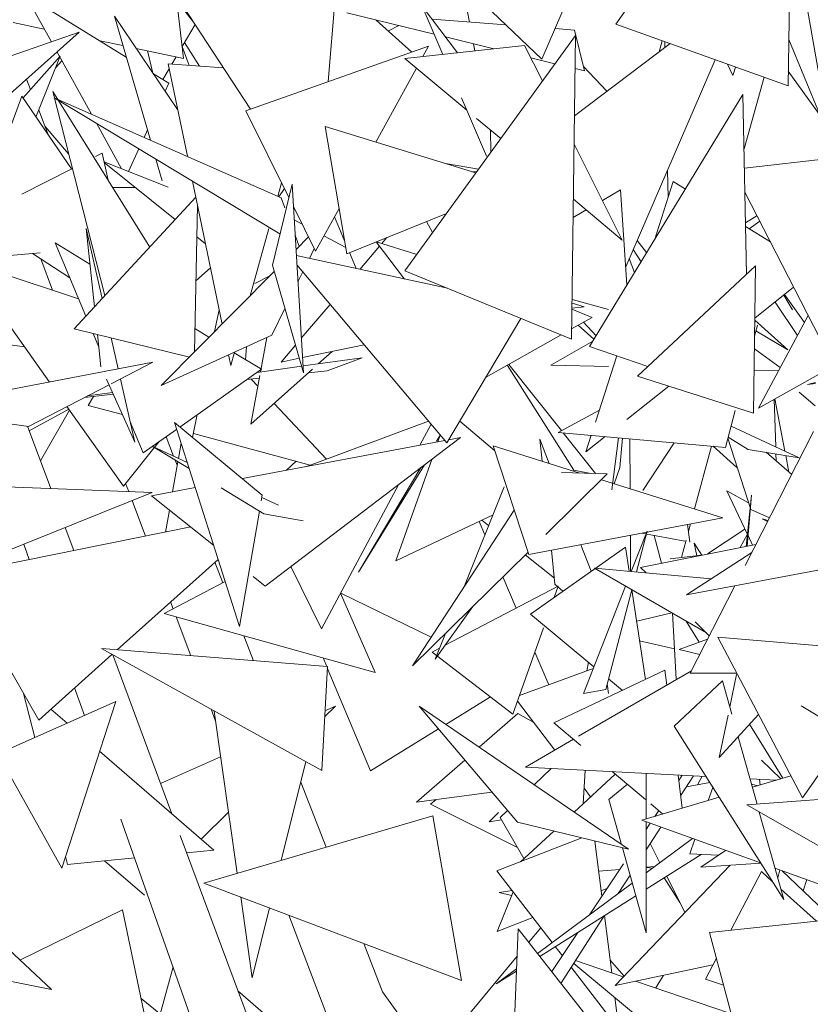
# Model space of a CAD drawing. Header units: metres. Extents: x -14.5 to 13.2, y -19 to 3.3.
# Tile 157 of 210: x 11.294 to 11.404, y 2.406 to 2.543. Entities that reach past the tile are written whole.
import ezdxf

# ---------------------------------------------------------------- set-up
doc = ezdxf.new("R2010")
doc.units = ezdxf.units.M
doc.layers.add('G-IMPT', color=7, linetype='Continuous', lineweight=5)
doc.layers.add('L-PLNT', color=7, linetype='Continuous', lineweight=5, true_color=0x005900)

# ---------------------------------------------------------------- blocks, each defined once
blk = doc.blocks.new('ÁRVORES ORNAMENTAIS - Pequeno e Médio Porte - Ipê-roxo-2870950-CORTE_CALÇADA')
at = {"layer": 'G-IMPT', "color": 253, "true_color": 0xaaaaaa}
for p, q in [((7.63675, 2.54207), (7.66152, 2.57736)), ((7.66152, 2.57736), (7.66076, 2.53347)), ((7.62647, 2.53721), (7.60132, 2.56111)), ((7.62647, 2.53721), (7.63377, 2.55428)), ((7.59808, 2.55115), (7.5967, 2.53406)), ((7.55448, 2.54616), (7.56855, 2.53749)), ((7.55448, 2.54616), (7.55812, 2.53959)), ((7.61559, 2.54644), (7.61637, 2.54235)), ((7.6631, 2.54628), (7.66636, 2.52776)), ((7.57565, 2.54486), (7.57653, 2.5373)), ((7.57592, 2.5449), (7.5779, 2.54235)), ((7.58588, 2.53023), (7.57645, 2.54464)), ((7.61469, 2.53808), (7.60979, 2.54457)), ((7.60979, 2.54457), (7.61266, 2.53786)), ((7.57571, 2.53017), (7.56689, 2.5432)), ((7.57192, 2.5259), (7.56689, 2.5432)), ((7.61146, 2.54066), (7.59926, 2.54364)), ((7.55712, 2.54139), (7.55279, 2.54231)), ((7.57816, 2.54204), (7.57634, 2.53894)), ((7.60836, 2.53818), (7.60338, 2.54263)), ((7.60654, 2.54186), (7.60507, 2.54112)), ((7.62146, 2.54197), (7.61117, 2.54274)), ((7.63675, 2.54207), (7.66076, 2.53347)), ((7.56198, 2.54093), (7.5519, 2.53194)), ((7.56198, 2.54093), (7.55238, 2.53759)), ((7.60737, 2.50769), (7.63114, 2.54051)), ((7.63101, 2.54125), (7.62829, 2.54146)), ((7.63114, 2.54051), (7.6306, 2.4982)), ((7.63241, 2.53555), (7.63101, 2.54125)), ((7.56809, 2.53908), (7.56487, 2.53976)), ((7.57668, 2.53953), (7.57877, 2.53622)), ((7.58521, 2.53), (7.61068, 2.539)), ((7.62406, 2.53911), (7.60738, 2.53728)), ((7.60988, 2.53756), (7.61068, 2.539)), ((7.61976, 2.53864), (7.61303, 2.54028)), ((7.61695, 2.53932), (7.61713, 2.53835)), ((7.62406, 2.53911), (7.62654, 2.53416)), ((7.64432, 2.53936), (7.631, 2.5293)), ((7.64321, 2.53976), (7.64282, 2.53823)), ((7.6436, 2.53882), (7.64359, 2.53962)), ((7.66087, 2.53993), (7.66522, 2.52935)), ((7.5589, 2.53818), (7.5637, 2.52952)), ((7.57653, 2.5373), (7.56994, 2.53869)), ((7.57226, 2.53526), (7.57153, 2.53835)), ((7.57732, 2.53632), (7.57635, 2.53896)), ((7.55416, 2.53176), (7.55934, 2.5376)), ((7.55597, 2.52912), (7.55934, 2.5376)), ((7.5587, 2.536), (7.55957, 2.53696)), ((7.57439, 2.53654), (7.58212, 2.53597)), ((7.57439, 2.53654), (7.57706, 2.52367)), ((7.5755, 2.53751), (7.5749, 2.5365)), ((7.61599, 2.53009), (7.60738, 2.53728)), ((7.62828, 2.53656), (7.62493, 2.53737)), ((7.63814, 2.50825), (7.65062, 2.5371)), ((7.65306, 2.53493), (7.65231, 2.53649)), ((7.57233, 2.53516), (7.57449, 2.53383)), ((7.57453, 2.53586), (7.57364, 2.53435)), ((7.60331, 2.52564), (7.60899, 2.53594)), ((7.63241, 2.53555), (7.63108, 2.53587)), ((7.63553, 2.53272), (7.63226, 2.53617)), ((7.65306, 2.53493), (7.65344, 2.53609)), ((7.66716, 2.52664), (7.66079, 2.53554)), ((7.55522, 2.53296), (7.55466, 2.5344)), ((7.57449, 2.53383), (7.57398, 2.53272)), ((7.65741, 2.53467), (7.65463, 2.52471)), ((7.57182, 2.51102), (7.5583, 2.53269)), ((7.56558, 2.50427), (7.5583, 2.53269)), ((7.65448, 2.53226), (7.63309, 2.49715)), ((7.65496, 2.50719), (7.65448, 2.53226)), ((7.55398, 2.53202), (7.54884, 2.51806)), ((7.55398, 2.53202), (7.56091, 2.5219)), ((7.58997, 2.51284), (7.55851, 2.53181)), ((7.55851, 2.53181), (7.59011, 2.51788)), ((7.61526, 2.53179), (7.61874, 2.52367)), ((7.55772, 2.52656), (7.55635, 2.53008)), ((7.58521, 2.53), (7.5912, 2.51794)), ((7.56439, 2.52826), (7.5679, 2.52192)), ((7.62073, 2.52613), (7.61737, 2.52893)), ((7.55723, 2.52782), (7.56052, 2.52402)), ((7.57151, 2.52733), (7.57103, 2.52629)), ((7.59628, 2.52781), (7.59927, 2.51009)), ((7.59628, 2.52781), (7.61725, 2.52134)), ((7.61931, 2.52731), (7.61935, 2.52422)), ((7.63095, 2.52537), (7.63766, 2.51198)), ((7.56521, 2.5241), (7.56427, 2.52362)), ((7.56521, 2.5241), (7.56601, 2.52033)), ((7.5703, 2.5247), (7.56885, 2.52155)), ((7.67866, 2.52472), (7.65468, 2.52199)), ((7.57439, 2.51938), (7.56547, 2.52288)), ((7.57537, 2.51487), (7.56549, 2.52281)), ((7.57357, 2.52024), (7.57269, 2.52326)), ((7.61304, 2.52264), (7.61763, 2.52186)), ((7.56105, 2.52197), (7.55398, 2.51837)), ((7.6167, 2.52151), (7.61742, 2.52156)), ((7.64404, 2.5179), (7.64396, 2.5217)), ((7.57778, 2.52019), (7.5819, 2.50029)), ((7.5902, 2.51996), (7.58968, 2.51807)), ((7.64213, 2.51199), (7.64476, 2.52013)), ((7.64645, 2.51908), (7.64476, 2.52013)), ((7.56982, 2.51933), (7.56666, 2.51929)), ((7.58892, 2.50847), (7.59165, 2.51978)), ((7.58983, 2.518), (7.59061, 2.51915)), ((7.59165, 2.51978), (7.59323, 2.4935)), ((7.6374, 2.51897), (7.63489, 2.51751)), ((7.63832, 2.50573), (7.6374, 2.51897)), ((7.66886, 2.49115), (7.65474, 2.51866)), ((7.57824, 2.51797), (7.56129, 2.49962)), ((7.59063, 2.5165), (7.59011, 2.51788)), ((7.63766, 2.51198), (7.63085, 2.51767)), ((7.57847, 2.51684), (7.57804, 2.4964)), ((7.59184, 2.51667), (7.59493, 2.51046)), ((7.59493, 2.51046), (7.59821, 2.5164)), ((7.59927, 2.51009), (7.61316, 2.51568)), ((7.63262, 2.51619), (7.63081, 2.51514)), ((7.59306, 2.51422), (7.59195, 2.51482)), ((7.59756, 2.51524), (7.59897, 2.51189)), ((7.61123, 2.51303), (7.61036, 2.51456)), ((7.65643, 2.51538), (7.65482, 2.51441)), ((7.65533, 2.51357), (7.65681, 2.51464)), ((7.56413, 2.50269), (7.56295, 2.51362)), ((7.56295, 2.51362), (7.56518, 2.50383)), ((7.58843, 2.51361), (7.58581, 2.50423)), ((7.6583, 2.51173), (7.65483, 2.51388)), ((7.56292, 2.50139), (7.55865, 2.51158)), ((7.56349, 2.50862), (7.55865, 2.51158)), ((7.57958, 2.51148), (7.57838, 2.51245)), ((7.59261, 2.51125), (7.59208, 2.51266)), ((7.59395, 2.51243), (7.5922, 2.51067)), ((7.59913, 2.51093), (7.59609, 2.51257)), ((7.60733, 2.50656), (7.60337, 2.51174)), ((7.60341, 2.51176), (7.60904, 2.51)), ((7.60484, 2.51233), (7.60415, 2.51153)), ((7.63973, 2.51192), (7.64106, 2.51024)), ((7.54789, 2.50943), (7.55656, 2.5102)), ((7.59475, 2.51082), (7.59407, 2.50943)), ((7.59966, 2.51025), (7.6006, 2.50802)), ((7.60383, 2.51114), (7.60109, 2.50791)), ((7.63919, 2.51067), (7.64028, 2.50896)), ((7.55548, 2.5101), (7.56069, 2.50673)), ((7.55827, 2.50502), (7.55663, 2.50936)), ((7.6133, 2.50527), (7.59225, 2.50982)), ((7.63864, 2.50941), (7.63937, 2.50746)), ((7.56191, 2.50382), (7.54928, 2.50799)), ((7.58916, 2.50761), (7.5734, 2.49173)), ((7.58028, 2.50814), (7.57825, 2.50633)), ((7.58892, 2.50847), (7.59323, 2.4935)), ((7.59233, 2.50852), (7.61321, 2.48373)), ((7.59315, 2.50755), (7.59247, 2.50617)), ((7.60737, 2.50769), (7.6306, 2.4982)), ((7.63978, 2.49305), (7.65623, 2.50838)), ((7.65594, 2.48786), (7.65623, 2.50838)), ((7.58646, 2.50596), (7.58857, 2.50701)), ((7.66154, 2.50541), (7.65613, 2.50112)), ((7.55786, 2.4922), (7.54949, 2.50396)), ((7.63576, 2.5023), (7.63067, 2.50372)), ((7.66206, 2.49869), (7.65895, 2.50335)), ((7.66139, 2.50228), (7.66015, 2.5043)), ((7.66304, 2.50052), (7.66028, 2.50441)), ((7.58149, 2.50229), (7.58086, 2.49924)), ((7.59065, 2.50245), (7.58885, 2.49875)), ((7.59695, 2.50303), (7.59294, 2.49831)), ((7.63065, 2.5025), (7.63234, 2.50269)), ((7.63345, 2.50121), (7.63065, 2.50236)), ((7.63066, 2.50322), (7.63234, 2.50269)), ((7.62355, 2.50108), (7.61321, 2.48373)), ((7.63345, 2.50121), (7.63061, 2.49961)), ((7.66075, 2.49668), (7.65612, 2.50082)), ((7.66356, 2.50148), (7.65664, 2.48859)), ((7.57734, 2.49569), (7.56129, 2.49962)), ((7.58007, 2.49845), (7.5781, 2.49966)), ((7.63152, 2.50012), (7.63371, 2.49816)), ((7.63402, 2.49867), (7.63226, 2.50054)), ((7.65609, 2.49862), (7.65649, 2.50013)), ((7.66075, 2.49668), (7.65628, 2.49933)), ((7.56473, 2.49708), (7.56394, 2.49897)), ((7.56502, 2.49433), (7.56454, 2.49882)), ((7.56643, 2.49836), (7.56741, 2.49404)), ((7.5734, 2.49173), (7.58885, 2.49875)), ((7.58814, 2.49843), (7.58725, 2.49362)), ((7.62917, 2.49879), (7.61862, 2.49282)), ((7.63356, 2.49792), (7.62772, 2.49458)), ((7.55047, 2.49763), (7.55435, 2.49713)), ((7.58518, 2.49532), (7.5853, 2.49713)), ((7.59213, 2.49734), (7.59014, 2.495)), ((7.6017, 2.49739), (7.59311, 2.49561)), ((7.64121, 2.49438), (7.63309, 2.49715)), ((7.65967, 2.49424), (7.65607, 2.49685)), ((7.58279, 2.496), (7.5831, 2.49452)), ((7.58362, 2.49637), (7.5831, 2.49452)), ((7.58737, 2.49398), (7.58359, 2.49629)), ((7.59265, 2.49552), (7.59014, 2.495)), ((7.6014, 2.49559), (7.59318, 2.49445)), ((7.59724, 2.49646), (7.59531, 2.49474)), ((7.6014, 2.49559), (7.59655, 2.49379)), ((7.63394, 2.48663), (7.63692, 2.49585)), ((7.57225, 2.49496), (7.53801, 2.4884)), ((7.57225, 2.49496), (7.56646, 2.49198)), ((7.57602, 2.48594), (7.58737, 2.49398)), ((7.59449, 2.49401), (7.5859, 2.48634)), ((7.59297, 2.49442), (7.58678, 2.49356)), ((7.59655, 2.49379), (7.59392, 2.4935)), ((7.62165, 2.49453), (7.63092, 2.47994)), ((7.62184, 2.49464), (7.62918, 2.48544)), ((7.63576, 2.49438), (7.62772, 2.49458)), ((7.65942, 2.49379), (7.65602, 2.49387)), ((7.65664, 2.48859), (7.66716, 2.49446)), ((7.5658, 2.49261), (7.56973, 2.48385)), ((7.56773, 2.49263), (7.56973, 2.48385)), ((7.58709, 2.49275), (7.58536, 2.49256)), ((7.58716, 2.49311), (7.5859, 2.48634)), ((7.58597, 2.49262), (7.58688, 2.49165)), ((7.63978, 2.49305), (7.65594, 2.48786)), ((7.56615, 2.49182), (7.55492, 2.48602)), ((7.64417, 2.49164), (7.63831, 2.487)), ((7.6646, 2.49216), (7.66348, 2.49185)), ((7.66459, 2.49201), (7.66348, 2.49185)), ((7.56674, 2.4905), (7.56273, 2.49005)), ((7.56663, 2.49076), (7.56316, 2.49028)), ((7.56398, 2.49019), (7.56326, 2.48896)), ((7.65904, 2.48318), (7.65881, 2.48981)), ((7.66033, 2.48257), (7.65893, 2.48987)), ((7.66231, 2.49081), (7.66454, 2.4889)), ((7.53801, 2.4884), (7.55492, 2.48602)), ((7.55504, 2.48542), (7.56055, 2.48842)), ((7.56064, 2.48829), (7.55658, 2.48124)), ((7.56817, 2.47772), (7.56029, 2.48879)), ((7.56326, 2.48896), (7.56801, 2.48768)), ((7.58914, 2.48924), (7.59643, 2.48148)), ((7.63448, 2.4883), (7.62873, 2.4852)), ((7.65205, 2.4831), (7.65339, 2.48825)), ((7.57845, 2.48767), (7.57779, 2.48448)), ((7.55802, 2.47737), (7.55479, 2.48604)), ((7.57091, 2.48233), (7.56909, 2.48667)), ((7.57091, 2.48233), (7.57556, 2.48562)), ((7.5875, 2.47646), (7.57526, 2.48657)), ((7.57526, 2.48657), (7.58433, 2.45815)), ((7.59355, 2.48041), (7.61067, 2.48674)), ((7.60946, 2.48342), (7.61102, 2.48633)), ((7.61502, 2.48677), (7.61987, 2.48268)), ((7.65282, 2.48608), (7.6623, 2.48166)), ((7.57515, 2.48188), (7.57409, 2.48458)), ((7.5779, 2.48502), (7.59418, 2.48065)), ((7.61511, 2.48449), (7.5879, 2.46379)), ((7.61178, 2.48396), (7.61226, 2.4847)), ((7.6123, 2.48481), (7.61198, 2.4839)), ((7.61348, 2.48418), (7.61511, 2.48449)), ((7.62748, 2.48086), (7.62616, 2.48423)), ((7.62649, 2.48117), (7.62616, 2.48423)), ((7.65205, 2.4831), (7.62873, 2.4852)), ((7.62942, 2.48514), (7.63395, 2.47946)), ((7.63259, 2.48247), (7.63334, 2.48479)), ((7.6353, 2.48461), (7.63259, 2.48247)), ((7.63715, 2.48444), (7.6362, 2.47717)), ((7.6377, 2.4844), (7.63731, 2.48031)), ((7.63874, 2.47735), (7.6387, 2.48431)), ((7.65238, 2.48438), (7.65556, 2.47445)), ((7.65242, 2.48453), (7.65521, 2.48283)), ((7.65479, 2.46666), (7.66433, 2.48534)), ((7.56817, 2.47772), (7.57314, 2.48391)), ((7.57214, 2.48329), (7.57704, 2.481)), ((7.57214, 2.48329), (7.57731, 2.48016)), ((7.57618, 2.48369), (7.57581, 2.48157)), ((7.58473, 2.47875), (7.61292, 2.48407)), ((7.62466, 2.46817), (7.61967, 2.4833)), ((7.61967, 2.4833), (7.63177, 2.47953)), ((7.64052, 2.47708), (7.64488, 2.48375)), ((7.64773, 2.47454), (7.6501, 2.48328)), ((7.65033, 2.48326), (7.65363, 2.4803)), ((7.6623, 2.48166), (7.65521, 2.48283)), ((7.61111, 2.48144), (7.60611, 2.46732)), ((7.6577, 2.48242), (7.66127, 2.47935)), ((7.65911, 2.48121), (7.65908, 2.48219)), ((7.66089, 2.47967), (7.66045, 2.48196)), ((7.57573, 2.48111), (7.575, 2.4769)), ((7.57565, 2.48061), (7.57536, 2.48134)), ((7.59223, 2.48117), (7.59088, 2.47991)), ((7.60093, 2.46571), (7.61009, 2.48067)), ((7.60961, 2.4803), (7.60093, 2.46571)), ((7.63731, 2.48031), (7.63651, 2.47804)), ((7.63558, 2.47941), (7.62701, 2.47097)), ((7.62921, 2.4796), (7.63558, 2.47941)), ((7.6333, 2.47948), (7.63092, 2.47994)), ((7.53567, 2.47824), (7.57215, 2.47682)), ((7.56889, 2.47695), (7.56846, 2.47808)), ((7.57208, 2.47635), (7.57815, 2.4775)), ((7.58176, 2.47746), (7.5877, 2.47386)), ((7.59574, 2.45782), (7.60653, 2.47796)), ((7.62121, 2.47761), (7.61559, 2.46359)), ((7.63475, 2.47859), (7.65167, 2.47331)), ((7.53729, 2.46282), (7.57215, 2.47682)), ((7.57208, 2.47635), (7.58071, 2.4695)), ((7.5875, 2.47646), (7.58736, 2.47564)), ((7.58744, 2.47613), (7.58974, 2.47505)), ((7.65225, 2.47705), (7.65527, 2.47537)), ((7.65225, 2.47705), (7.65511, 2.47099)), ((7.65568, 2.47644), (7.65493, 2.46931)), ((7.65568, 2.47644), (7.65505, 2.46933)), ((7.57124, 2.47075), (7.56936, 2.4757)), ((7.57456, 2.47438), (7.57403, 2.47131)), ((7.58711, 2.47422), (7.58433, 2.45815)), ((7.59322, 2.47288), (7.5877, 2.47386)), ((7.61965, 2.47372), (7.60611, 2.46732)), ((7.62262, 2.47435), (7.60845, 2.45266)), ((7.62466, 2.46817), (7.65167, 2.47331)), ((7.65556, 2.47445), (7.65819, 2.47331)), ((7.65799, 2.47292), (7.65716, 2.47317)), ((7.65716, 2.47317), (7.65792, 2.47279)), ((7.54473, 2.4654), (7.57754, 2.47202)), ((7.56124, 2.46873), (7.56004, 2.47196)), ((7.61772, 2.4728), (7.61852, 2.47091)), ((7.61808, 2.47298), (7.61904, 2.47221)), ((7.64708, 2.46991), (7.64673, 2.47237)), ((7.64687, 2.47137), (7.64717, 2.47245)), ((7.63882, 2.46584), (7.63879, 2.47086)), ((7.64113, 2.47144), (7.63892, 2.46583)), ((7.64113, 2.47144), (7.63964, 2.46576)), ((7.64638, 2.47004), (7.64039, 2.47116)), ((7.64212, 2.47084), (7.64311, 2.46697)), ((7.65476, 2.47172), (7.64953, 2.46828)), ((7.6551, 2.471), (7.65408, 2.46914)), ((7.65519, 2.47082), (7.65582, 2.46948)), ((7.55504, 2.46748), (7.55428, 2.46964)), ((7.63812, 2.46922), (7.62487, 2.45988)), ((7.63334, 2.46585), (7.6319, 2.46955)), ((7.63862, 2.46586), (7.63812, 2.46922)), ((7.64021, 2.46639), (7.65628, 2.46957)), ((7.6459, 2.46776), (7.64655, 2.47016)), ((7.64877, 2.46809), (7.64766, 2.46975)), ((7.64806, 2.468), (7.64766, 2.46975)), ((7.62454, 2.46853), (7.60845, 2.45266)), ((7.62414, 2.46814), (7.6282, 2.4649)), ((7.62828, 2.46405), (7.62779, 2.46877)), ((7.64871, 2.46807), (7.64435, 2.46759)), ((7.67859, 2.46858), (7.64659, 2.46258)), ((7.64659, 2.46258), (7.65572, 2.46848)), ((7.56727, 2.4549), (7.58134, 2.46751)), ((7.58202, 2.46425), (7.58091, 2.46712)), ((7.59146, 2.4665), (7.59574, 2.45782)), ((7.64939, 2.45726), (7.63377, 2.4663)), ((7.63377, 2.4663), (7.65005, 2.46481)), ((7.64097, 2.46564), (7.64021, 2.46639)), ((7.55635, 2.44512), (7.54473, 2.4654)), ((7.58625, 2.4651), (7.5879, 2.46379)), ((7.62102, 2.46505), (7.62287, 2.46072)), ((7.57383, 2.45996), (7.58233, 2.46441)), ((7.62873, 2.46379), (7.61297, 2.45553)), ((7.62873, 2.46379), (7.62817, 2.46221)), ((7.62939, 2.46307), (7.62828, 2.46405)), ((7.63812, 2.46378), (7.63224, 2.44881)), ((7.64713, 2.45167), (7.65335, 2.46384)), ((7.59842, 2.46282), (7.60325, 2.45175)), ((7.61105, 2.45665), (7.59843, 2.46282)), ((7.639, 2.46328), (7.63537, 2.44939)), ((7.64088, 2.45078), (7.63901, 2.46327)), ((7.57507, 2.46061), (7.57471, 2.46157)), ((7.61683, 2.46093), (7.61159, 2.45359)), ((7.57383, 2.45996), (7.60325, 2.45175)), ((7.57754, 2.45408), (7.57549, 2.4595)), ((7.63371, 2.45255), (7.62487, 2.45988)), ((7.63967, 2.45889), (7.64457, 2.46005)), ((7.64465, 2.46), (7.64516, 2.45088)), ((7.64658, 2.45889), (7.64837, 2.45596)), ((7.64978, 2.45686), (7.64782, 2.45882)), ((7.58627, 2.45338), (7.58491, 2.45687)), ((7.61302, 2.45717), (7.61159, 2.45359)), ((7.62667, 2.45796), (7.62243, 2.44596)), ((7.64008, 2.45616), (7.64493, 2.45503)), ((7.64954, 2.45639), (7.64559, 2.45494)), ((7.65097, 2.45668), (7.67682, 2.45447)), ((7.65097, 2.45668), (7.66277, 2.43429)), ((7.55635, 2.44512), (7.56656, 2.45427)), ((7.59579, 2.43808), (7.56509, 2.45508)), ((7.56509, 2.45508), (7.59657, 2.45256)), ((7.57492, 2.43205), (7.56666, 2.45421)), ((7.6122, 2.45512), (7.61119, 2.45459)), ((7.61119, 2.45459), (7.62243, 2.44596)), ((7.62548, 2.45459), (7.62742, 2.45004)), ((7.64559, 2.45494), (7.64846, 2.45427)), ((7.59649, 2.45256), (7.59598, 2.45378)), ((7.63295, 2.45319), (7.63271, 2.45198)), ((7.59579, 2.43808), (7.59657, 2.45256)), ((7.60257, 2.43806), (7.59656, 2.45239)), ((7.62335, 2.44856), (7.63362, 2.45231)), ((7.64359, 2.45207), (7.62814, 2.44474)), ((7.64729, 2.45199), (7.63158, 2.44287)), ((7.64385, 2.45), (7.64359, 2.45207)), ((7.64713, 2.45167), (7.65362, 2.45164)), ((7.65266, 2.44698), (7.65359, 2.45145)), ((7.65363, 2.45147), (7.65359, 2.45145)), ((7.63557, 2.45015), (7.63576, 2.44882)), ((7.63768, 2.44926), (7.63576, 2.45086)), ((7.64489, 2.44427), (7.65165, 2.45058)), ((7.65294, 2.44596), (7.65165, 2.45058)), ((7.55581, 2.44268), (7.55423, 2.44881)), ((7.56271, 2.44576), (7.56135, 2.44961)), ((7.63537, 2.44939), (7.63224, 2.44881)), ((7.55067, 2.44039), (7.56708, 2.4477)), ((7.55957, 2.4245), (7.56708, 2.4477)), ((7.61932, 2.44835), (7.61307, 2.44451)), ((7.62306, 2.44774), (7.62826, 2.44094)), ((7.56033, 2.4447), (7.55806, 2.44666)), ((7.581, 2.44495), (7.58036, 2.44662)), ((7.58402, 2.42377), (7.58079, 2.44638)), ((7.59619, 2.44555), (7.59771, 2.44705)), ((7.59624, 2.4464), (7.59771, 2.44705)), ((7.62307, 2.43089), (7.60935, 2.44705)), ((7.63851, 2.42712), (7.60935, 2.44705)), ((7.6231, 2.44602), (7.61773, 2.44132)), ((7.6231, 2.44602), (7.62534, 2.44476)), ((7.65118, 2.43989), (7.65665, 2.4459)), ((7.65118, 2.43989), (7.65242, 2.44582)), ((7.66261, 2.44708), (7.67095, 2.44203)), ((7.6319, 2.44159), (7.62814, 2.44474)), ((7.6554, 2.44453), (7.66002, 2.43701)), ((7.61204, 2.44388), (7.60257, 2.43806)), ((7.64489, 2.44427), (7.66016, 2.42011)), ((7.66899, 2.44322), (7.66277, 2.43429)), ((7.63087, 2.44246), (7.62416, 2.43857)), ((7.65644, 2.43341), (7.65382, 2.44279)), ((7.55957, 2.4245), (7.55067, 2.44039)), ((7.58074, 2.42699), (7.56484, 2.44079)), ((7.57334, 2.43629), (7.5817, 2.43999)), ((7.59356, 2.43931), (7.59015, 2.42558)), ((7.61571, 2.43955), (7.609, 2.43368)), ((7.65706, 2.43951), (7.65976, 2.43693)), ((7.64932, 2.43726), (7.62416, 2.43857)), ((7.62538, 2.43609), (7.62777, 2.43838)), ((7.63669, 2.43759), (7.63095, 2.43229)), ((7.63221, 2.43345), (7.6325, 2.43813)), ((7.64091, 2.43405), (7.63627, 2.43794)), ((7.64097, 2.43133), (7.64097, 2.43769)), ((7.5964, 2.42742), (7.59286, 2.43649)), ((7.63837, 2.43618), (7.63581, 2.43405)), ((7.64601, 2.43283), (7.64543, 2.43746)), ((7.64552, 2.43671), (7.646, 2.43743)), ((7.64579, 2.43456), (7.64757, 2.43735)), ((7.64659, 2.43582), (7.64985, 2.43643)), ((7.64815, 2.43611), (7.6488, 2.43729)), ((7.65916, 2.43675), (7.65546, 2.43694)), ((7.65654, 2.43597), (7.65567, 2.43617)), ((7.66116, 2.43735), (7.65579, 2.43575)), ((7.65686, 2.43606), (7.65678, 2.43687)), ((7.6195, 2.43509), (7.609, 2.43368)), ((7.63234, 2.43561), (7.63325, 2.43441)), ((7.65029, 2.43573), (7.64965, 2.43392)), ((7.686, 2.43568), (7.65502, 2.4333)), ((7.61093, 2.43341), (7.61173, 2.43405)), ((7.61093, 2.43341), (7.62308, 2.42736)), ((7.63756, 2.42777), (7.63581, 2.43405)), ((7.65115, 2.43436), (7.6404, 2.43116)), ((7.64333, 2.43203), (7.64165, 2.43344)), ((7.57898, 2.42853), (7.5828, 2.43231)), ((7.62042, 2.43225), (7.61912, 2.43096)), ((7.62066, 2.43156), (7.62167, 2.43253)), ((7.64219, 2.43169), (7.64274, 2.43252)), ((7.65502, 2.4333), (7.68452, 2.41641)), ((7.66016, 2.42011), (7.65675, 2.43231)), ((7.57904, 2.3995), (7.56781, 2.43132)), ((7.61127, 2.4318), (7.57936, 2.4224)), ((7.61127, 2.4318), (7.61526, 2.40885)), ((7.62084, 2.43123), (7.61912, 2.43096)), ((7.62066, 2.43156), (7.62396, 2.42582)), ((7.62307, 2.43089), (7.63851, 2.42712)), ((7.6404, 2.43116), (7.65694, 2.42521)), ((7.64099, 2.4155), (7.64097, 2.43095)), ((7.64097, 2.42986), (7.64156, 2.43074)), ((7.62811, 2.42966), (7.62349, 2.42539)), ((7.64098, 2.42702), (7.64302, 2.43022)), ((7.53529, 2.42899), (7.55812, 2.40756)), ((7.60217, 2.35895), (7.57604, 2.42903)), ((7.6202, 2.42411), (7.63201, 2.4287)), ((7.63385, 2.42826), (7.63483, 2.4206)), ((7.64745, 2.42862), (7.64098, 2.42382)), ((7.6429, 2.42525), (7.64155, 2.42792)), ((7.64777, 2.42851), (7.64706, 2.42646)), ((7.57694, 2.42662), (7.58074, 2.42699)), ((7.64099, 2.4155), (7.63769, 2.42732)), ((7.65203, 2.42697), (7.64862, 2.42464)), ((7.56036, 2.425), (7.56008, 2.42609)), ((7.56036, 2.425), (7.56972, 2.42592)), ((7.57111, 2.42074), (7.56552, 2.42551)), ((7.64867, 2.42639), (7.64098, 2.42154)), ((7.64706, 2.42646), (7.65104, 2.4263)), ((7.65697, 2.42516), (7.64862, 2.42464)), ((7.6202, 2.42411), (7.62789, 2.41413)), ((7.63308, 2.41797), (7.63782, 2.42511)), ((7.63729, 2.42431), (7.63438, 2.42405)), ((7.63666, 2.40815), (7.6527, 2.42489)), ((7.64221, 2.42473), (7.64098, 2.42463)), ((7.64188, 2.42449), (7.64098, 2.42457)), ((7.6528, 2.41583), (7.65704, 2.424)), ((7.65704, 2.424), (7.65856, 2.42263)), ((7.65894, 2.42449), (7.67611, 2.4183)), ((7.65932, 2.42313), (7.6596, 2.42425)), ((7.65996, 2.42412), (7.667, 2.41734)), ((7.57936, 2.4224), (7.61526, 2.40885)), ((7.63906, 2.4224), (7.62583, 2.4126)), ((7.63711, 2.42096), (7.63875, 2.42352)), ((7.64569, 2.41971), (7.6435, 2.42313)), ((7.64639, 2.41831), (7.64385, 2.42335)), ((7.66285, 2.42133), (7.66339, 2.42289)), ((7.62245, 2.42119), (7.62024, 2.41568)), ((7.6223, 2.42138), (7.6205, 2.42109)), ((7.62225, 2.4207), (7.6205, 2.42109)), ((7.63553, 2.42167), (7.63473, 2.42135)), ((7.65975, 2.42156), (7.66472, 2.4171)), ((7.58609, 2.40923), (7.58449, 2.42047)), ((7.63955, 2.42064), (7.62616, 2.41218)), ((7.55372, 2.41169), (7.56804, 2.41869)), ((7.56804, 2.41869), (7.5747, 2.38661)), ((7.5885, 2.41895), (7.58609, 2.40923)), ((7.68042, 2.41876), (7.64983, 2.41551)), ((7.59671, 2.40341), (7.59122, 2.41793)), ((7.6252, 2.41762), (7.62024, 2.41568)), ((7.62912, 2.40843), (7.63512, 2.41784)), ((7.63517, 2.41787), (7.63619, 2.40989)), ((7.62314, 2.41602), (7.62271, 2.40443)), ((7.62314, 2.41602), (7.64452, 2.38889)), ((7.6263, 2.41619), (7.62461, 2.41415)), ((7.52484, 2.41439), (7.55812, 2.40756)), ((7.62783, 2.41007), (7.63146, 2.41553)), ((7.65593, 2.39257), (7.64983, 2.41551)), ((7.60426, 2.40727), (7.60163, 2.414)), ((7.62833, 2.41356), (7.62931, 2.41229)), ((7.623, 2.41222), (7.61013, 2.39672)), ((7.6378, 2.40934), (7.63115, 2.41162)), ((7.63791, 2.40946), (7.63596, 2.41169)), ((7.64925, 2.40901), (7.65078, 2.41194)), ((7.57507, 2.41076), (7.57329, 2.40416)), ((7.62293, 2.41046), (7.62011, 2.40837)), ((7.62292, 2.41014), (7.62011, 2.40837)), ((7.63055, 2.41068), (7.63719, 2.40207)), ((7.65709, 2.38953), (7.6309, 2.41122)), ((7.63666, 2.40815), (7.65029, 2.41101)), ((7.6526, 2.40428), (7.63952, 2.40875)), ((7.64339, 2.40957), (7.64232, 2.4078)), ((7.64925, 2.40901), (7.65177, 2.40821)), ((7.59041, 2.40192), (7.58411, 2.40739)), ((7.58702, 2.39302), (7.57061, 2.40634)), ((7.60426, 2.40727), (7.61105, 2.39783)), ((7.63663, 2.40647), (7.63719, 2.40207))]:
    blk.add_line(p, q, dxfattribs=at)

msp = doc.modelspace()

# ---------------------------------------------------------------- block references
at = {"layer": 'L-PLNT', "color": 253, "true_color": 0xaaaaaa}
msp.add_blockref('ÁRVORES ORNAMENTAIS - Pequeno e Médio Porte - Ipê-roxo-2870950-CORTE_CALÇADA', (3.74032, 0), dxfattribs=at)

doc.saveas('drawing.dxf')
